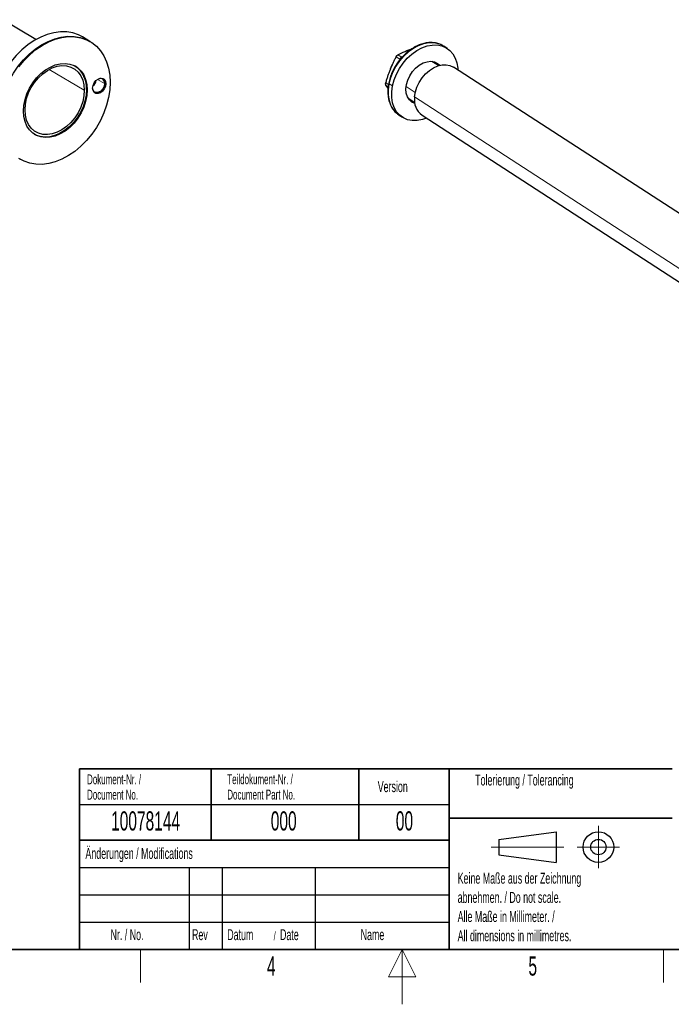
# Model space of a CAD drawing. Header units: millimetres. Extents: x 5 to 418, y 2 to 292.
# Tile 11 of 16: x 147 to 266, y 2 to 182. Entities that reach past the tile are written whole.
import ezdxf

# ---------------------------------------------------------------- set-up
doc = ezdxf.new("R2010")
doc.units = ezdxf.units.MM
doc.layers.add('SLD-0', color=7, linetype='Continuous')
doc.styles.add('SLDTEXTSTYLE0', font='TXT', dxfattribs={"width": 0.605})

msp = doc.modelspace()

# ---------------------------------------------------------------- linework, layer by layer
at = {"color": 7, "linetype": 'Continuous', "lineweight": 25}
for p, q in [((150.1399, 178.2292), (144.091, 181.8456)), ((159.9666, 177.8884), (158.6228, 178.6918)), ((160.0861, 177.817), (159.9666, 177.8884)), ((218.232, 176.3564), (218.8894, 176.5956)), ((225.2095, 176.6121), (224.6177, 176.9961)), ((223.6502, 173.4517), (222.4506, 174.2301)), ((285.3875, 134.8823), (226.3521, 173.1886)), ((214.435, 169.3643), (214.0462, 169.8987)), ((218.096, 167.519), (219.2956, 166.7407)), ((216.1601, 164.6235), (216.4529, 164.413)), ((216.4529, 164.413), (217.0447, 164.029)), ((220.6368, 164.3803), (279.6721, 126.0741)), ((147.138, 156.4308), (147.2575, 156.3594))]:
    msp.add_line(p, q, dxfattribs=at)
at = {"color": 7, "linetype": 'Continuous', "lineweight": 18}
for p, q in [((216.5915, 174.6237), (215.9051, 175.0691)), ((216.2419, 175.4283), (216.9284, 174.9829)), ((158.9662, 168.9527), (152.5691, 172.7773)), ((162.6757, 170.1814), (161.3945, 170.9473)), ((159.3672, 169.0856), (159.4867, 169.0142)), ((162.8954, 170.1432), (162.7759, 170.2146)), ((214.023, 170.3294), (214.5065, 170.0157)), ((214.4533, 169.6345), (214.0462, 169.8987)), ((214.6465, 170.1364), (215.2384, 169.7524)), ((219.4103, 168.5647), (217.7345, 169.6521)), ((278.3173, 129.4449), (219.2819, 167.7512))]:
    msp.add_line(p, q, dxfattribs=at)
at = {"color": 7, "linetype": 'Continuous', "lineweight": 25, "flags": 128}
for points in [[(158.6228, 178.6918), (157.906, 179.0617), (156.8701, 179.4178), (155.7663, 179.6069), (154.6105, 179.6262), (153.4197, 179.4755), (152.2113, 179.1568), (151.0028, 178.675), (149.8119, 178.0369), (148.656, 177.2519), (147.5518, 176.3315), (146.5156, 175.289), (145.5624, 174.1397), (144.7061, 172.9004), (143.9592, 171.589), (143.3325, 170.2248), (142.8354, 168.8276), (142.4749, 167.4178), (142.2563, 166.0159), (142.1829, 164.6424)], [(143.5267, 163.839), (143.6001, 165.2125), (143.8187, 166.6143), (144.1792, 168.0242), (144.6764, 169.4214), (145.303, 170.7856), (146.0499, 172.097), (146.9062, 173.3363), (147.8594, 174.4856), (148.8957, 175.5281), (149.9998, 176.4485), (151.1558, 177.2335), (152.3467, 177.8715), (153.5551, 178.3534), (154.7636, 178.6721), (155.9543, 178.8228), (157.1101, 178.8035), (158.214, 178.6144), (159.2499, 178.2583), (159.9666, 177.8884)], [(143.5267, 163.839), (143.6001, 165.2125), (143.8187, 166.6143), (144.1792, 168.0242), (144.6764, 169.4214), (145.303, 170.7856), (146.0499, 172.097), (146.9062, 173.3363), (147.8594, 174.4856), (148.8957, 175.5281), (149.9998, 176.4485), (151.1558, 177.2335), (152.3467, 177.8715), (153.5551, 178.3534), (154.7636, 178.6721), (155.9543, 178.8228), (157.1101, 178.8035), (158.214, 178.6144), (159.2499, 178.2583), (159.9666, 177.8884)], [(147.0257, 173.2649), (147.9789, 174.4142), (149.0151, 175.4566), (150.1193, 176.3771), (151.2752, 177.1621), (152.4661, 177.8001), (153.6746, 178.282), (154.883, 178.6006), (156.0738, 178.7514), (157.2295, 178.7321), (158.3334, 178.543), (159.3693, 178.1868), (160.3221, 177.6689), (161.1779, 176.9966), (161.9243, 176.1798), (162.5504, 175.2305), (163.0469, 174.1624), (163.4068, 172.9912), (163.6247, 171.7339), (163.6974, 170.4088)], [(215.2384, 169.7524), (215.5248, 170.839), (215.9492, 171.9129), (216.5011, 172.9475), (217.1669, 173.9175), (217.9302, 174.7989), (218.7722, 175.5701), (219.6722, 176.2119), (220.608, 176.7088), (221.5567, 177.0483), (222.4947, 177.2221), (223.3991, 177.226), (224.2475, 177.0599), (225.0191, 176.7278), (225.6948, 176.238), (226.2581, 175.6025), (226.6951, 174.8369), (226.9949, 173.96), (227.1502, 172.9936), (227.1691, 172.6585)], [(147.8569, 165.1622), (147.9288, 166.2016), (148.142, 167.2628), (148.4914, 168.3196), (148.9684, 169.3462), (149.5612, 170.3172), (150.2552, 171.2086), (151.0333, 171.9986), (151.8764, 172.6677), (152.7637, 173.1994), (153.6734, 173.5806), (154.583, 173.802), (155.4702, 173.858), (156.3131, 173.7473), (157.091, 173.4727), (157.7847, 173.0409), (158.3771, 172.4625), (158.8536, 171.7517), (159.2026, 170.9262), (159.4153, 170.0061), (159.4867, 169.0142)], [(148.1385, 165.3665), (148.2126, 166.3859), (148.4323, 167.4263), (148.7917, 168.4595), (149.281, 169.4573), (149.8867, 170.3924), (150.5925, 171.2392), (151.379, 171.9749), (152.2248, 172.5791), (153.1068, 173.0355), (154.0009, 173.3317), (154.8828, 173.4595), (155.7284, 173.4154), (156.5147, 173.2007), (157.2201, 172.8213), (157.8255, 172.2874), (158.3144, 171.6136), (158.6733, 170.8183), (158.8926, 169.9232), (158.9662, 168.9527)], [(217.7902, 169.9986), (218.0242, 170.8187), (218.3939, 171.6171), (218.883, 172.3588), (219.4702, 173.0115), (220.1298, 173.5465), (220.833, 173.9405), (221.549, 174.1764), (222.2466, 174.2437), (222.8953, 174.1395), (223.4667, 173.8685), (223.8738, 173.5145)], [(219.2819, 167.7512), (219.4278, 168.639), (219.7122, 169.5318), (220.1254, 170.3991), (220.6533, 171.2115), (221.2779, 171.9412), (221.9781, 172.5634), (222.7299, 173.0569), (223.5077, 173.4049), (224.285, 173.5956), (225.0355, 173.6225), (225.7334, 173.4846), (226.3521, 173.1886)], [(222.9606, 174.1183), (223.0481, 174.0184), (223.2705, 173.6981)], [(160.4892, 169.3462), (160.5619, 169.8297), (160.7709, 170.3029), (161.0911, 170.7087), (161.4837, 170.9983), (161.9015, 171.1367), (162.2941, 171.1072), (162.6141, 170.9134), (162.8229, 170.5786), (162.8954, 170.1432)], [(163.6974, 170.4088), (163.624, 169.0353), (163.4054, 167.6335), (163.0449, 166.2237), (162.5478, 164.8264), (161.9211, 163.4622), (161.1742, 162.1509), (160.3179, 160.9115), (159.3647, 159.7622), (158.3285, 158.7197), (157.2243, 157.7993), (156.0684, 157.0143), (154.8775, 156.3763), (153.669, 155.8944), (152.4606, 155.5758), (151.2698, 155.425), (150.114, 155.4443), (149.0102, 155.6334), (147.9743, 155.9896), (147.0215, 156.5075)], [(159.3672, 169.0856), (159.2954, 168.0462), (159.0821, 166.985), (158.7327, 165.9282), (158.2557, 164.9016), (157.6629, 163.9306), (156.9689, 163.0392), (156.1908, 162.2492), (155.3477, 161.5801), (154.4604, 161.0484), (153.5507, 160.6672), (152.6411, 160.4459), (151.7539, 160.3898), (150.911, 160.5005), (150.1331, 160.7751), (149.8921, 160.9018)], [(162.8954, 170.1432), (162.8227, 169.6597), (162.6137, 169.1865), (162.2935, 168.7806), (161.9009, 168.491), (161.4831, 168.3526), (161.0905, 168.3822), (160.7705, 168.576), (160.5617, 168.9108), (160.4892, 169.3462)], [(162.6757, 170.1814), (162.5916, 169.6824), (162.3524, 169.2037), (161.9946, 168.8183), (161.5725, 168.5848), (161.1505, 168.5387), (160.7928, 168.6872), (160.5539, 169.0074), (160.4986, 169.1815)], [(162.7759, 170.2146), (162.7033, 169.7311), (162.4942, 169.2579), (162.1741, 168.8521), (161.7814, 168.5625), (161.3636, 168.4241), (160.971, 168.4536), (160.8645, 168.4956)], [(221.4537, 163.8503), (220.6976, 163.5928), (219.7595, 163.419), (218.8552, 163.4151), (218.0068, 163.5812), (217.2352, 163.9132), (216.5594, 164.4031), (215.9961, 165.0386), (215.5592, 165.8042), (215.2593, 166.681), (215.104, 167.6475), (215.0969, 168.6797), (215.2384, 169.7524)], [(219.3294, 166.5109), (218.7875, 166.7726), (218.3184, 167.1987), (217.972, 167.7613), (217.7635, 168.4357), (217.702, 169.1925), (217.7902, 169.9986)], [(159.4867, 169.0142), (159.4148, 167.9748), (159.2016, 166.9136), (158.8521, 165.8567), (158.3752, 164.8302), (157.7824, 163.8592), (157.0884, 162.9678), (156.3102, 162.1778), (155.4671, 161.5087), (154.5798, 160.977), (153.6702, 160.5958), (152.7605, 160.3744), (151.8734, 160.3184), (151.0304, 160.4291), (150.2526, 160.7037), (149.5589, 161.1355), (148.9665, 161.7139), (148.49, 162.4247), (148.141, 163.2502), (147.9283, 164.1703), (147.8569, 165.1622)], [(158.9662, 168.9527), (158.8921, 167.9334), (158.6724, 166.8929), (158.313, 165.8597), (157.8237, 164.8619), (157.2179, 163.9269), (156.5122, 163.08), (155.7257, 162.3444), (154.8799, 161.7401), (153.9979, 161.2837), (153.1038, 160.9875), (152.2219, 160.8597), (151.3762, 160.9038), (150.59, 161.1185), (149.8845, 161.498), (149.2791, 162.0319), (148.7903, 162.7057), (148.4313, 163.5009), (148.2121, 164.396), (148.1385, 165.3665)], [(218.9159, 166.9871), (218.4712, 167.0776), (218.4059, 167.0988)]]:
    msp.add_lwpolyline(points, dxfattribs=at)
at = {"color": 7, "linetype": 'Continuous', "lineweight": 18, "flags": 128}
for points in [[(224.6177, 176.9961), (224.4272, 177.1119), (223.6557, 177.4439), (222.8072, 177.6101), (221.9029, 177.6061), (220.9648, 177.4323), (220.0162, 177.0928), (219.0804, 176.596), (218.1804, 175.9541), (217.3383, 175.183), (216.575, 174.3015), (215.9093, 173.3316), (215.3574, 172.2969), (214.933, 171.223), (214.6465, 170.1364)], [(214.6465, 170.1364), (214.5051, 169.0637), (214.5122, 168.0315), (214.6675, 167.0651), (214.9674, 166.1882), (215.4043, 165.4226), (215.9676, 164.7871), (216.1601, 164.6235)], [(214.6465, 170.1364), (214.5964, 170.1746), (214.5632, 170.2127), (214.5483, 170.2494), (214.5487, 170.2715)]]:
    msp.add_lwpolyline(points, dxfattribs=at)
at = {"color": 7, "linetype": 'Continuous', "lineweight": 25}
for centre, radius, start, end in [((154.5651, 169.408), 4.8129, 356.15864, 54.907992), ((219.8517, 171.1019), 5.3062, 150.828774, 164.703298), ((161.8626, 170.2795), 0.819, 353.115731, 106.9847), ((161.7874, 170.2865), 0.9912, 355.836755, 51.773446), ((159.3331, 171.1552), 1.858, 310.432753, 347.820246), ((222.6903, 167.1634), 3.4587, 170.215963, 233.577453)]:
    msp.add_arc(centre, radius, start, end, dxfattribs=at)
for points, knots in [([(224.9207, 176.76), (224.7612, 176.8831), (224.391, 177.1687), (223.7097, 177.4594), (222.916, 177.6488), (222.0719, 177.6883), (221.1966, 177.5827), (220.3059, 177.3318), (219.4185, 176.9404), (218.5537, 176.4166), (217.7303, 175.7718), (216.9659, 175.0201), (216.2768, 174.1778), (215.6762, 173.2624), (215.1799, 172.2931), (214.7866, 171.2882), (214.6281, 170.6107), (214.5487, 170.2714)], [0, 0, 0, 0, 0.05016542, 0.11645041, 0.18271729, 0.2493173, 0.31646106, 0.38414627, 0.45223298, 0.52055155, 0.58897154, 0.65740751, 0.72584212, 0.79428422, 0.86275504, 0.9312717, 1, 1, 1, 1]), ([(216.2419, 175.4283), (216.3228, 175.47), (216.4831, 175.5526), (216.7257, 175.6738), (216.9682, 175.7923), (217.2416, 175.9222), (217.5468, 176.0619), (217.8862, 176.2117), (218.1167, 176.3081), (218.232, 176.3564)], [0, 0, 0, 0, 0.12777342, 0.25345378, 0.37763904, 0.50099313, 0.66860079, 0.83412962, 1, 1, 1, 1]), ([(214.8634, 172.7646), (214.895, 172.8435), (214.9581, 173.0009), (215.0553, 173.2352), (215.1544, 173.4682), (215.2561, 173.7011), (215.4108, 174.0464), (215.6248, 174.5051), (215.8109, 174.8796), (215.9051, 175.0691)], [0, 0, 0, 0, 0.09978836, 0.19909821, 0.29846787, 0.39842283, 0.4994696, 0.74676729, 1, 1, 1, 1]), ([(215.9051, 175.0691), (215.913, 175.0843), (215.9288, 175.1144), (215.9563, 175.1586), (215.9861, 175.2014), (216.0186, 175.2424), (216.0559, 175.2846), (216.0984, 175.3267), (216.1456, 175.3666), (216.1939, 175.4015), (216.2259, 175.4194), (216.2419, 175.4283)], [0, 0, 0, 0, 0.10115199, 0.20078169, 0.29980815, 0.39915692, 0.4997343, 0.6238922, 0.74900292, 0.8747236, 1, 1, 1, 1]), ([(216.9284, 174.9829), (216.913, 174.9774), (216.8826, 174.9665), (216.8387, 174.9439), (216.7968, 174.9169), (216.7572, 174.8852), (216.7173, 174.8464), (216.6783, 174.7998), (216.6426, 174.7448), (216.6125, 174.6859), (216.5985, 174.6444), (216.5915, 174.6237)], [0, 0, 0, 0, 0.101151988, 0.200781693, 0.299808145, 0.399156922, 0.499734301, 0.623892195, 0.749002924, 0.874723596, 1, 1, 1, 1]), ([(214.023, 170.3294), (214.0551, 170.4351), (214.1188, 170.6447), (214.2172, 170.9555), (214.3169, 171.2613), (214.4194, 171.565), (214.5252, 171.8674), (214.6346, 172.1689), (214.7469, 172.4681), (214.8246, 172.6658), (214.8634, 172.7646)], [0, 0, 0, 0, 0.1279122, 0.25368997, 0.37793428, 0.50131249, 0.62644071, 0.75092287, 0.87558257, 1, 1, 1, 1]), ([(214.0462, 169.8987), (214.04, 169.9084), (214.0276, 169.9278), (214.0131, 169.9621), (214.0018, 169.9996), (213.9941, 170.0408), (213.9895, 170.0884), (213.9893, 170.1428), (213.9949, 170.2038), (214.0055, 170.2665), (214.0172, 170.3085), (214.023, 170.3294)], [0, 0, 0, 0, 0.10115199, 0.20078169, 0.29980815, 0.39915692, 0.4997343, 0.6238922, 0.74900292, 0.8747236, 1, 1, 1, 1]), ([(214.5487, 170.2714), (214.5167, 170.092), (214.4246, 169.5752), (214.3718, 168.733), (214.4355, 167.7743), (214.6345, 166.8766), (214.9603, 166.0573), (215.4159, 165.3497), (215.8196, 164.8766), (216.0956, 164.6865), (216.1499, 164.6491)], [0, 0, 0, 0, 0.078954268, 0.227395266, 0.376040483, 0.524485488, 0.672328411, 0.819090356, 0.964444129, 1, 1, 1, 1])]:
    msp.add_open_spline(points, degree=3, knots=knots, dxfattribs=at)
at = {"layer": 'SLD-0', "lineweight": 35}
for p, q in [((158.1167, 45), (225.6167, 45)), ((158.1167, 45), (158.1167, 32)), ((182.1167, 45), (182.1167, 32)), ((209.1167, 45), (209.1167, 32)), ((225.6167, 45), (225.6167, 32)), ((225.6167, 45), (266.3305, 45)), ((225.6167, 45), (225.6167, 36)), ((225.6167, 36), (266.3305, 36)), ((225.6167, 36), (225.6167, 12)), ((158.1167, 32), (158.1167, 12)), ((158.1167, 32), (225.6167, 32)), ((225.6167, 32), (225.6167, 12)), ((26, 12), (408, 12)), ((158.1167, 12), (225.6167, 12)), ((225.6167, 12), (266.3305, 12))]:
    msp.add_line(p, q, dxfattribs=at)
at = {"layer": 'SLD-0'}
for p, q in [((158.1167, 38.5), (225.6167, 38.5)), ((158.1167, 27), (225.6167, 27)), ((178.1167, 27), (178.1167, 12)), ((184.1167, 27), (184.1167, 12)), ((201.1167, 27), (201.1167, 12)), ((158.1167, 22), (225.6167, 22)), ((158.1167, 17), (225.6167, 17))]:
    msp.add_line(p, q, dxfattribs=at)
at = {"layer": 'SLD-0', "lineweight": 18}
for p, q in [((252.8396, 34.5746), (252.8396, 26.8746)), ((233.2396, 30.7246), (246.5396, 30.7246)), ((248.9896, 30.7246), (256.6896, 30.7246)), ((169.25, 6), (169.25, 12)), ((217, 12), (214.5, 7)), ((217, 2), (217, 12)), ((219.5, 7), (217, 12)), ((264.75, 6), (264.75, 12)), ((214.5, 7), (219.5, 7))]:
    msp.add_line(p, q, dxfattribs=at)
at = {"layer": 'SLD-0', "lineweight": 25}
for p, q in [((234.6396, 32.1246), (245.1396, 33.5246)), ((245.1396, 33.5246), (245.1396, 27.9246)), ((158.1167, 32), (225.6167, 32)), ((234.6396, 32.1246), (234.6396, 29.3246)), ((234.6396, 29.3246), (245.1396, 27.9246))]:
    msp.add_line(p, q, dxfattribs=at)
for radius in [2.8, 1.4]:
    msp.add_circle((252.8396, 30.7246), radius, dxfattribs=at)

# ---------------------------------------------------------------- texts
at = {"layer": 'SLD-0', "style": 'SLDTEXTSTYLE0'}
for s, insert, char_height, attachment_point in [('Dokument-Nr. /', (159.4707, 43.9891), 1.8, 1), ('Teildokument-Nr. /', (185.0721, 44.0073), 1.8, 1), ('Tolerierung / Tolerancing', (230.3366, 43.9666), 2, 1), ('Version', (212.5452, 42.7601), 2, 1), ('Document No.', (159.4707, 41.1891), 1.8, 1), ('Document Part No.', (185.0721, 41.2073), 1.8, 1), ('10078144', (170.1557, 37.243), 3.5, 2), ('000', (195.3767, 37.243), 3.5, 2), ('00', (217.424, 37.2527), 3.5, 2), ('Änderungen / Modifications', (159.1698, 30.5619), 2, 1), ('Keine Maße aus der Zeichnung', (227.1404, 26.0307), 2, 1), ('abnehmen. / Do not scale.', (227.1404, 22.5307), 2, 1), ('Alle Maße in Millimeter. /', (227.1404, 19.0307), 2, 1), ('Nr. / No.', (163.7532, 15.7244), 2, 1), ('Rev', (178.6351, 15.7244), 2, 1), ('Datum', (185.0629, 15.7244), 2, 1), ('/', (193.5459, 15.2243), 1.5, 1), ('Date', (194.7022, 15.7244), 2, 1), ('Name', (209.4275, 15.729), 2, 1), ('All dimensions in millimetres.', (227.1404, 15.5307), 2, 1), ('4', (193.1027, 10.743), 3.5, 2), ('5', (240.8527, 10.743), 3.5, 2)]:
    msp.add_mtext(s, dxfattribs=dict(at, insert=insert, char_height=char_height, attachment_point=attachment_point))

doc.saveas('drawing.dxf')
